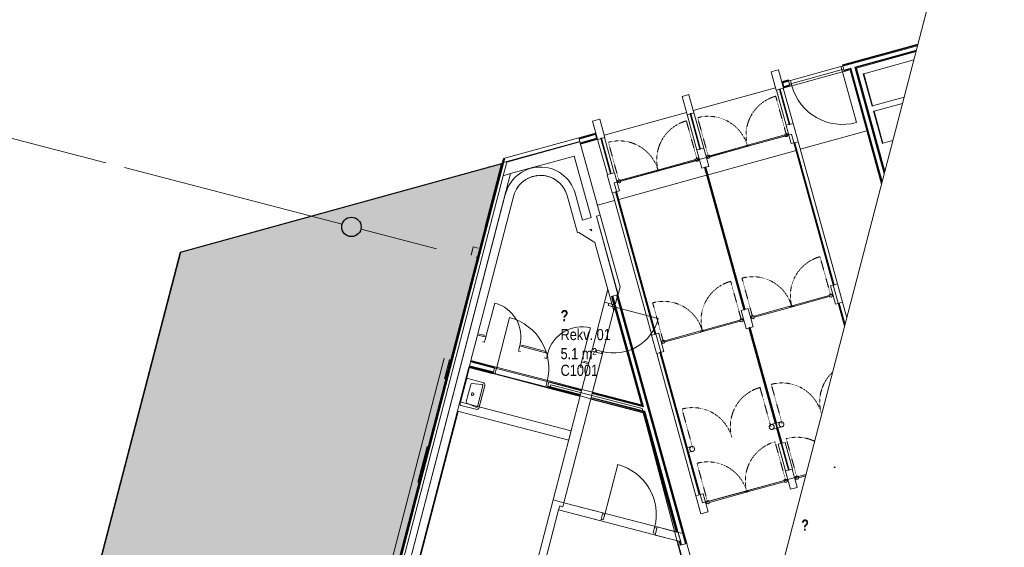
# Model space of a CAD drawing. Header units: millimetres. Extents: x 1487155 to 1697087, y 2364492 to 2519428.
# Tile 8 of 9: x 1654994 to 1672729, y 2496995 to 2506501. Entities that reach past the tile are written whole.
import ezdxf

# ---------------------------------------------------------------- set-up
doc = ezdxf.new("R2010")
doc.units = ezdxf.units.MM
doc.linetypes.add('Dash', pattern=[6.35, 3.175, -3.175])
doc.layers.add('271_Fast inventar', color=7, linetype='Continuous', lineweight=0, true_color=0x000000)
doc.layers.add('A200-14_kiosk', color=7, linetype='Continuous', lineweight=5, true_color=0xc7d6ef)
for name, color, linetype, lineweight in [('A2', 6, 'Continuous', 5), ('A2-D', 1, 'Continuous', 5), ('A2-DOR', 1, 'Continuous', 5), ('A23', 3, 'Continuous', 5), ('A24', 1, 'Continuous', 5), ('A254', 6, 'Continuous', 5), ('A852-T', 1, 'Continuous', 9), ('A852-TYNN', 7, 'Continuous', 5), ('A862', 4, 'Continuous', 15), ('A873', 6, 'Continuous', 5)]:
    doc.layers.add(name, color=color, linetype=linetype, lineweight=lineweight)
doc.layers.add('A862-N-RLin', color=1, linetype='Continuous')
doc.styles.add('Arial Narrow', font='ARIALN.TTF', dxfattribs={"height": 200})
doc.styles.add('Arial Narrow_B', font='ARIALNB.TTF', dxfattribs={"height": 200})

# ---------------------------------------------------------------- blocks, each defined once
blk = doc.blocks.new('A244-Enfløyet1 - DT03_Tredør 10x21M-2622917-zv001-h01-a-200-1-0001')
at = {"layer": 'A2-D'}
for p, q in [((-473, 70), (-505, 70)), ((-473, -30), (-473, 70)), ((-473, 70), (473, 70)), ((-473, -30), (-473, 10)), ((473, -30), (473, 70)), ((473, 70), (505, 70)), ((473, -30), (473, 10)), ((-505, -30), (-473, -30)), ((-473, -30), (473, -30)), ((505, -30), (473, -30)), ((473, -30), (473, -976))]:
    blk.add_line(p, q, dxfattribs=at)
blk.add_arc((473, -30), 946, 180, 270, dxfattribs=at)
blk = doc.blocks.new('Enfløyet - Dør  09x21M-2979195-zv001-h01-a-200-1-0001')
at = {"layer": 'A2-D'}
for p, q in [((-415, 30), (-455, 30)), ((-415, -70), (-415, 30)), ((415, -70), (415, 30)), ((415, 30), (455, 30)), ((-455, -70), (-415, -70)), ((-415, -70), (-415, -30)), ((415, -70), (415, -30)), ((455, -70), (415, -70)), ((415, -70), (415, -900))]:
    blk.add_line(p, q, dxfattribs=at)
blk.add_arc((415, -70), 830, 180, 270, dxfattribs=at)
blk = doc.blocks.new('Enfløyet - Dør  10x21M-444115-zv001-h01-a-200-1-0001')
at = {"layer": 'A2-D'}
for p, q in [((-465, 55), (-505, 55)), ((-465, -45), (-465, 55)), ((465, -45), (465, 55)), ((465, 55), (505, 55)), ((-505, -45), (-465, -45)), ((-465, -45), (-465, -5)), ((465, -45), (465, -5)), ((505, -45), (465, -45)), ((465, -45), (465, -975))]:
    blk.add_line(p, q, dxfattribs=at)
blk.add_arc((465, -45), 930, 180, 270, dxfattribs=at)
blk = doc.blocks.new('Enfløyet - Dør  07x21M-2980695-zv001-h01-a-200-1-0001')
at = {"layer": 'A2-D'}
for p, q in [((315, -17.5), (315, 612.5)), ((-355, -17.5), (-315, -17.5)), ((-315, -117.5), (-355, -117.5)), ((-315, -17.5), (-315, -117.5)), ((-315, -17.5), (-315, -57.5)), ((315, -17.5), (315, -117.5)), ((355, -17.5), (315, -17.5)), ((315, -17.5), (315, -57.5)), ((315, -117.5), (355, -117.5))]:
    blk.add_line(p, q, dxfattribs=at)
blk.add_arc((315, -17.5), 630, 90, 180, dxfattribs=at)
blk = doc.blocks.new('Enfløyet - Dør  07x21M-2980694-zv001-h01-a-200-1-0001')
at = {"layer": 'A2-D'}
for p, q in [((-315, 117), (-355, 117)), ((-355, 17), (-315, 17)), ((-315, 17), (-315, 117)), ((-315, 17), (-315, 57)), ((315, 17), (315, 117)), ((315, 117), (355, 117)), ((315, 17), (315, 57)), ((355, 17), (315, 17)), ((315, 17), (315, -613))]:
    blk.add_line(p, q, dxfattribs=at)
blk.add_arc((315, 17), 630, 180, 270, dxfattribs=at)
blk = doc.blocks.new('Sanitærutstyr - Vask - 500x350-V98-zv001-h01-a-200-1-0001')
at = {"layer": 'A873'}
for p, q in [((-177, -400), (-599, -400)), ((-599, -577), (-589, -516)), ((-570, -500), (-244, -500)), ((-224, -516), (-195, -691)), ((-157, -700), (-157, -420)), ((-599, -750), (-207, -750)), ((-215, -715), (-598, -715))]:
    blk.add_line(p, q, dxfattribs=at)
for centre, radius, start, end in [((-570, -520), 20, 90, 170.7539), ((-244, -520), 20, 9.2461, 90), ((-177, -420), 20, 360, 90), ((-215, -695), 20, 270, 9.2461), ((-207, -700), 50, 270, 0), ((-207, -700), 50, 289.9712, 295.0288), ((-207, -700), 50, 334.9712, 340.0288)]:
    blk.add_arc(centre, radius, start, end, dxfattribs=at)
blk = doc.blocks.new('A244-Enfløyet1 - DT03_Tredør 10x21M-1660483-zv001-h01-a-200-1-0001')
at = {"layer": 'A2-D'}
for p, q in [((-473, 50), (-505, 50)), ((-473, -50), (-473, 50)), ((-473, 50), (473, 50)), ((473, -50), (473, 50)), ((473, 50), (505, 50)), ((-505, -50), (-473, -50)), ((-473, -50), (-473, -10)), ((-473, -50), (473, -50)), ((473, -50), (473, -10)), ((505, -50), (473, -50)), ((473, -50), (473, -996))]:
    blk.add_line(p, q, dxfattribs=at)
blk.add_arc((473, -50), 946, 180, 270, dxfattribs=at)
blk = doc.blocks.new('zv001-h01-a-271-1-0001_dwg_Floor Plan - Plan 1- etg- 1_100_EXP DWG virksomhetsplan_dwg_Sanitærutstyr - Vask - 500x350-324717-Plan 1_ etg_ 1_100_EXP DWG virksomhetsplan-442713-Plan 01 - Adgangskontroll Oversikt_1-4069045-zv001-h01-a-200-1-0001')
at = {"layer": '271_Fast inventar'}
for p, q in [((-657, -420), (-657, -700)), ((-177, -400), (-637, -400)), ((-618, -691), (-589, -516)), ((-570, -500), (-244, -500)), ((-224, -516), (-195, -691)), ((-157, -700), (-157, -420)), ((-607, -750), (-207, -750)), ((-215, -715), (-598, -715))]:
    blk.add_line(p, q, dxfattribs=at)
for centre, radius, start, end in [((-637, -420), 20, 90, 180), ((-570, -520), 20, 90, 170.7539), ((-244, -520), 20, 9.2461, 90), ((-177, -420), 20, 360, 90), ((-607, -700), 50, 180, 270), ((-598, -695), 20, 170.7539, 270), ((-407, -575), 22.5, 90, 270), ((-407, -575), 22.5, 270, 90), ((-215, -695), 20, 270, 9.2461), ((-207, -700), 50, 270, 0), ((-607, -700), 50, 199.9712, 205.0288), ((-607, -700), 50, 244.9712, 250.0288), ((-207, -700), 50, 289.9712, 295.0288), ((-207, -700), 50, 334.9712, 340.0288)]:
    blk.add_arc(centre, radius, start, end, dxfattribs=at)

msp = doc.modelspace()

# ---------------------------------------------------------------- hatches: boundary and pattern name
at = {"layer": 'A200-14_kiosk'}
h = msp.add_hatch(color=256, dxfattribs=at)
h.paths.add_polyline_path([(1663682, 2503909), (1657894, 2502312), (1656062, 2495262), (1655311, 2483404), (1658161, 2482663)])
h.paths.add_polyline_path([(1696927, 2433108), (1696289, 2432458), (1696450, 2432300), (1697087, 2432950)], flags=9)

# ---------------------------------------------------------------- linework, layer by layer
at = {"layer": '271_Fast inventar', "flags": 128}
for points in [[(1670357, 2504948), (1670349, 2504946), (1670189, 2505524), (1670198, 2505527)], [(1670543, 2504274), (1670535, 2504271), (1670376, 2504850), (1670384, 2504852)], [(1663673, 2503910), (1657896, 2502315), (1656063, 2495265), (1655485, 2486148)]]:
    msp.add_lwpolyline(points, dxfattribs=at)
at = {"layer": 'A2'}
for p, q in [((1671100, 2505776), (1670198, 2505527)), ((1668532, 2505559), (1668622, 2505234)), ((1668658, 2505596), (1668533, 2505562)), ((1668750, 2505270), (1668661, 2505595)), ((1670198, 2505527), (1670357, 2504948)), ((1668624, 2505233), (1668749, 2505267)), ((1668925, 2504632), (1668749, 2505268)), ((1666925, 2505115), (1667014, 2504791)), ((1667047, 2505151), (1666926, 2505118)), ((1667139, 2504825), (1667049, 2505150)), ((1668624, 2505233), (1668799, 2504598)), ((1668683, 2505249), (1668681, 2505246)), ((1668681, 2505246), (1668856, 2504611)), ((1668688, 2505250), (1668683, 2505249)), ((1668691, 2505249), (1668688, 2505250)), ((1668866, 2504614), (1668691, 2505249)), ((1670357, 2504948), (1670925, 2505105)), ((1670896, 2504993), (1670384, 2504852)), ((1667014, 2504791), (1667190, 2504150)), ((1667017, 2504789), (1667137, 2504822)), ((1667072, 2504809), (1667071, 2504806)), ((1667071, 2504806), (1667247, 2504167)), ((1667078, 2504811), (1667072, 2504809)), ((1667081, 2504809), (1667078, 2504811)), ((1667257, 2504170), (1667081, 2504809)), ((1667316, 2504185), (1667139, 2504826)), ((1670384, 2504852), (1670543, 2504274)), ((1665313, 2504671), (1665403, 2504346)), ((1665439, 2504708), (1665314, 2504673)), ((1665531, 2504381), (1665442, 2504706)), ((1668798, 2504595), (1668888, 2504270)), ((1668924, 2504632), (1668799, 2504598)), ((1668856, 2504611), (1668858, 2504610)), ((1668858, 2504610), (1668865, 2504612)), ((1668865, 2504612), (1668866, 2504614)), ((1669016, 2504306), (1668927, 2504631)), ((1665405, 2504344), (1665530, 2504379)), ((1665705, 2503744), (1665530, 2504379)), ((1668774, 2504424), (1668130, 2504246)), ((1668136, 2504227), (1668779, 2504405)), ((1668779, 2504405), (1668774, 2504424)), ((1665404, 2504345), (1665580, 2503709)), ((1665464, 2504365), (1665462, 2504363)), ((1665462, 2504363), (1665638, 2503726)), ((1665470, 2504367), (1665464, 2504365)), ((1665472, 2504365), (1665470, 2504367)), ((1665648, 2503729), (1665472, 2504365)), ((1668068, 2504229), (1667425, 2504051)), ((1667430, 2504032), (1668073, 2504210)), ((1668116, 2504242), (1668068, 2504229)), ((1668068, 2504229), (1668073, 2504210)), ((1668073, 2504210), (1668068, 2504229)), ((1668073, 2504210), (1668122, 2504223)), ((1668130, 2504246), (1668082, 2504233)), ((1668082, 2504233), (1668087, 2504214)), ((1668087, 2504214), (1668136, 2504227)), ((1668122, 2504223), (1668116, 2504242)), ((1668136, 2504227), (1668130, 2504246)), ((1668130, 2504246), (1668136, 2504227)), ((1668890, 2504269), (1669015, 2504303)), ((1668940, 2504283), (1669647, 2501719)), ((1668949, 2504284), (1668947, 2504281)), ((1668947, 2504281), (1669654, 2501719)), ((1668955, 2504286), (1668949, 2504284)), ((1668957, 2504284), (1668955, 2504286)), ((1669664, 2501722), (1668957, 2504284)), ((1669723, 2501740), (1669015, 2504304)), ((1670543, 2504274), (1670722, 2504323)), ((1667191, 2504152), (1667280, 2503827)), ((1667313, 2504187), (1667192, 2504154)), ((1667247, 2504167), (1667249, 2504166)), ((1667249, 2504166), (1667256, 2504168)), ((1667256, 2504168), (1667257, 2504170)), ((1667405, 2503861), (1667315, 2504186)), ((1667425, 2504051), (1667430, 2504032)), ((1667166, 2503980), (1666522, 2503802)), ((1666527, 2503783), (1667171, 2503961)), ((1667171, 2503961), (1667166, 2503980)), ((1667283, 2503825), (1667403, 2503858)), ((1667330, 2503838), (1668037, 2501275)), ((1667338, 2503845), (1667337, 2503842)), ((1667337, 2503842), (1668045, 2501275)), ((1667344, 2503846), (1667338, 2503845)), ((1667347, 2503845), (1667344, 2503846)), ((1668055, 2501278), (1667347, 2503845)), ((1668064, 2501282), (1667356, 2503845)), ((1665579, 2503707), (1665669, 2503382)), ((1665705, 2503744), (1665580, 2503709)), ((1665638, 2503726), (1665639, 2503726)), ((1665639, 2503726), (1665647, 2503728)), ((1665647, 2503728), (1665648, 2503729)), ((1665797, 2503417), (1665708, 2503742)), ((1666460, 2503785), (1665816, 2503608)), ((1665821, 2503589), (1666465, 2503766)), ((1666508, 2503799), (1666460, 2503785)), ((1666460, 2503785), (1666465, 2503766)), ((1666465, 2503766), (1666460, 2503785)), ((1666465, 2503766), (1666513, 2503779)), ((1666522, 2503802), (1666474, 2503789)), ((1666474, 2503789), (1666479, 2503770)), ((1666479, 2503770), (1666527, 2503783)), ((1666513, 2503779), (1666508, 2503799)), ((1666527, 2503783), (1666522, 2503802)), ((1666522, 2503802), (1666527, 2503783)), ((1665816, 2503608), (1665821, 2503589)), ((1665670, 2503381), (1666378, 2500817)), ((1665671, 2503380), (1665796, 2503415)), ((1665730, 2503401), (1665728, 2503398)), ((1665728, 2503398), (1666436, 2500835)), ((1665736, 2503402), (1665730, 2503401)), ((1665738, 2503401), (1665736, 2503402)), ((1666446, 2500837), (1665738, 2503401)), ((1666453, 2500838), (1665746, 2503401)), ((1669722, 2501740), (1669597, 2501706)), ((1669654, 2501719), (1669656, 2501718)), ((1669656, 2501718), (1669663, 2501720)), ((1669663, 2501720), (1669664, 2501722)), ((1669814, 2501414), (1669725, 2501739)), ((1669596, 2501703), (1669686, 2501378)), ((1669572, 2501532), (1668928, 2501354)), ((1668934, 2501335), (1669577, 2501513)), ((1669577, 2501513), (1669572, 2501532)), ((1669688, 2501377), (1669813, 2501411)), ((1669738, 2501391), (1669852, 2500978)), ((1669747, 2501392), (1669745, 2501390)), ((1669745, 2501390), (1669855, 2500990)), ((1669753, 2501394), (1669747, 2501392)), ((1669755, 2501392), (1669753, 2501394)), ((1669861, 2501010), (1669755, 2501392)), ((1669892, 2501129), (1669813, 2501412)), ((1667989, 2501260), (1668078, 2500935)), ((1668111, 2501295), (1667990, 2501262)), ((1668045, 2501275), (1668047, 2501274)), ((1668047, 2501274), (1668054, 2501276)), ((1668054, 2501276), (1668055, 2501278)), ((1668203, 2500969), (1668113, 2501294)), ((1668866, 2501337), (1668223, 2501160)), ((1668228, 2501140), (1668871, 2501318)), ((1668914, 2501350), (1668866, 2501337)), ((1668866, 2501337), (1668871, 2501318)), ((1668871, 2501318), (1668866, 2501337)), ((1668871, 2501318), (1668920, 2501331)), ((1668928, 2501354), (1668880, 2501341)), ((1668880, 2501341), (1668885, 2501322)), ((1668885, 2501322), (1668934, 2501335)), ((1668920, 2501331), (1668914, 2501350)), ((1668934, 2501335), (1668928, 2501354)), ((1668928, 2501354), (1668934, 2501335)), ((1667964, 2501088), (1667320, 2500910)), ((1667325, 2500891), (1667969, 2501069)), ((1667969, 2501069), (1667964, 2501088)), ((1668223, 2501160), (1668228, 2501140)), ((1666503, 2500852), (1666378, 2500817)), ((1666436, 2500835), (1666437, 2500834)), ((1666437, 2500834), (1666445, 2500836)), ((1666445, 2500836), (1666446, 2500837)), ((1666595, 2500525), (1666506, 2500850)), ((1667258, 2500893), (1666614, 2500716)), ((1666619, 2500697), (1667263, 2500874)), ((1667306, 2500907), (1667258, 2500893)), ((1667258, 2500893), (1667263, 2500874)), ((1667263, 2500874), (1667258, 2500893)), ((1667263, 2500874), (1667311, 2500888)), ((1667320, 2500910), (1667272, 2500897)), ((1667272, 2500897), (1667277, 2500878)), ((1667277, 2500878), (1667325, 2500891)), ((1667311, 2500888), (1667306, 2500907)), ((1667325, 2500891), (1667320, 2500910)), ((1667320, 2500910), (1667325, 2500891)), ((1668081, 2500933), (1668201, 2500967)), ((1668128, 2500946), (1668602, 2499228)), ((1668136, 2500953), (1668135, 2500950)), ((1668135, 2500950), (1668843, 2498383)), ((1668142, 2500954), (1668136, 2500953)), ((1668145, 2500953), (1668142, 2500954)), ((1668853, 2498386), (1668145, 2500953)), ((1668629, 2499235), (1668154, 2500954)), ((1666377, 2500815), (1666467, 2500490)), ((1666614, 2500716), (1666619, 2500697)), ((1666468, 2500489), (1667176, 2497925)), ((1666469, 2500489), (1666594, 2500523)), ((1666528, 2500509), (1666526, 2500506)), ((1666526, 2500506), (1667234, 2497943)), ((1666534, 2500511), (1666528, 2500509)), ((1666536, 2500509), (1666534, 2500511)), ((1667244, 2497945), (1666536, 2500509)), ((1667018, 2498790), (1666544, 2500509)), ((1668609, 2499230), (1668528, 2499207)), ((1668633, 2499142), (1668609, 2499230)), ((1668703, 2499256), (1668622, 2499233)), ((1668622, 2499233), (1668646, 2499145)), ((1668698, 2499253), (1668703, 2499256)), ((1668528, 2499207), (1668533, 2499207)), ((1668551, 2499119), (1668633, 2499142)), ((1668626, 2499140), (1668702, 2498865)), ((1668646, 2499145), (1668728, 2499168)), ((1668729, 2498872), (1668653, 2499148)), ((1668780, 2498886), (1668720, 2498870)), ((1668913, 2498405), (1668780, 2498886)), ((1667094, 2498812), (1667013, 2498789)), ((1667013, 2498789), (1667037, 2498702)), ((1667037, 2498702), (1667119, 2498724)), ((1667251, 2497946), (1667042, 2498703)), ((1667090, 2498809), (1667094, 2498812)), ((1668710, 2498867), (1668655, 2498852)), ((1668655, 2498852), (1668788, 2498370)), ((1668787, 2498368), (1668876, 2498043)), ((1668909, 2498403), (1668788, 2498370)), ((1668843, 2498383), (1668845, 2498382)), ((1668845, 2498382), (1668852, 2498384)), ((1668852, 2498384), (1668853, 2498386)), ((1668909, 2498403), (1668913, 2498405)), ((1669001, 2498077), (1668911, 2498402)), ((1669664, 2498445), (1669669, 2498426)), ((1669669, 2498426), (1669664, 2498445)), ((1669678, 2498449), (1669683, 2498430)), ((1668762, 2498196), (1668118, 2498019)), ((1668123, 2497999), (1668767, 2498177)), ((1668767, 2498177), (1668762, 2498196)), ((1669157, 2498305), (1669021, 2498268)), ((1669021, 2498268), (1669026, 2498249)), ((1669026, 2498249), (1669152, 2498283)), ((1668056, 2498001), (1667412, 2497824)), ((1668104, 2498015), (1668056, 2498001)), ((1668056, 2498001), (1668061, 2497982)), ((1668061, 2497982), (1668056, 2498001)), ((1668061, 2497982), (1668109, 2497996)), ((1668118, 2498019), (1668070, 2498005)), ((1668070, 2498005), (1668075, 2497986)), ((1668075, 2497986), (1668123, 2497999)), ((1668109, 2497996), (1668104, 2498015)), ((1668123, 2497999), (1668118, 2498019)), ((1668118, 2498019), (1668123, 2497999)), ((1668879, 2498041), (1668999, 2498075)), ((1667175, 2497923), (1667265, 2497598)), ((1667301, 2497960), (1667176, 2497925)), ((1667234, 2497943), (1667235, 2497942)), ((1667235, 2497942), (1667243, 2497944)), ((1667243, 2497944), (1667244, 2497945)), ((1667393, 2497633), (1667304, 2497958)), ((1667412, 2497824), (1667417, 2497805)), ((1667417, 2497805), (1668061, 2497982)), ((1667267, 2497597), (1667392, 2497631))]:
    msp.add_line(p, q, dxfattribs=at)
at = {"layer": 'A2', "linetype": 'Dash'}
for p, q in [((1668806, 2504421), (1668612, 2505123)), ((1667399, 2504033), (1667206, 2504735)), ((1667003, 2504679), (1667197, 2503978)), ((1665791, 2503589), (1665598, 2504292)), ((1669604, 2501529), (1669410, 2502231)), ((1667801, 2501788), (1667995, 2501086)), ((1668197, 2501141), (1668004, 2501844)), ((1666589, 2500697), (1666396, 2501400)), ((1668329, 2499874), (1668523, 2499172)), ((1668726, 2499228), (1668532, 2499930)), ((1667117, 2498784), (1666924, 2499486)), ((1668599, 2498896), (1668793, 2498194)), ((1668995, 2498249), (1668802, 2498952)), ((1667387, 2497806), (1667194, 2498508))]:
    msp.add_line(p, q, dxfattribs=at)
at = {"layer": 'A2'}
for centre, radius, start, end in [((1668534, 2505560), 2, 105.4265, 195.4265), ((1668659, 2505594), 2, 15.4265, 105.4265), ((1668749, 2505269), 2, 285.4265, 15.4265), ((1666927, 2505116), 2, 105.4265, 195.4265), ((1667047, 2505149), 2, 15.4265, 105.4265), ((1668624, 2505235), 2, 195.4265, 285.4265), ((1667016, 2504791), 2, 195.4265, 285.4265), ((1667137, 2504824), 2, 285.4265, 15.4265), ((1665315, 2504671), 2, 105.4265, 195.4265), ((1665440, 2504706), 2, 15.4265, 105.4265), ((1668800, 2504596), 2, 105.4265, 195.4265), ((1668925, 2504630), 2, 15.4265, 105.4265), ((1665529, 2504381), 2, 285.4265, 15.4265), ((1668805, 2504422), 29, 15.4265, 195.4265), ((1668805, 2504422), 29, 195.4265, 15.4265), ((1665405, 2504346), 2, 195.4265, 285.4265), ((1668890, 2504271), 2, 195.4265, 285.4265), ((1669015, 2504305), 2, 285.4265, 15.4265), ((1667193, 2504152), 2, 105.4265, 195.4265), ((1667313, 2504185), 2, 15.4265, 105.4265), ((1667399, 2504034), 29, 15.4265, 195.4265), ((1667399, 2504034), 29, 195.4265, 15.4265), ((1667196, 2503978), 29, 15.4265, 195.4265), ((1667196, 2503978), 29, 195.4265, 15.4265), ((1667403, 2503860), 2, 285.4265, 15.4265), ((1665581, 2503707), 2, 105.4265, 195.4265), ((1665706, 2503742), 2, 15.4265, 105.4265), ((1667282, 2503827), 2, 195.4265, 285.4265), ((1665791, 2503590), 29, 15.4265, 195.4265), ((1665791, 2503590), 29, 195.4265, 15.4265), ((1665671, 2503382), 2, 195.4265, 285.4265), ((1665795, 2503417), 2, 285.4265, 15.4265), ((1669723, 2501738), 2, 15.4265, 105.4265), ((1669603, 2501530), 29, 15.4265, 195.4265), ((1669603, 2501530), 29, 195.4265, 15.4265), ((1669598, 2501704), 2, 105.4265, 195.4265), ((1669688, 2501379), 2, 195.4265, 285.4265), ((1669813, 2501413), 2, 285.4265, 15.4265), ((1667991, 2501260), 2, 105.4265, 195.4265), ((1668111, 2501293), 2, 15.4265, 105.4265), ((1667994, 2501086), 29, 15.4265, 195.4265), ((1667994, 2501086), 29, 195.4265, 15.4265), ((1668197, 2501142), 29, 15.4265, 195.4265), ((1668197, 2501142), 29, 195.4265, 15.4265), ((1666504, 2500850), 2, 15.4265, 105.4265), ((1668080, 2500935), 2, 195.4265, 285.4265), ((1668201, 2500968), 2, 285.4265, 15.4265), ((1666379, 2500815), 2, 105.4265, 195.4265), ((1666589, 2500698), 29, 15.4265, 195.4265), ((1666589, 2500698), 29, 195.4265, 15.4265), ((1666469, 2500490), 2, 195.4265, 285.4265), ((1666593, 2500525), 2, 285.4265, 15.4265), ((1668716, 2499212), 45, 75.6246, 255.6246), ((1668716, 2499212), 45, 113.2314, 285.4265), ((1668716, 2499212), 45, 255.6246, 75.6246), ((1668539, 2499163), 45, 75.6246, 255.6246), ((1668539, 2499163), 45, 255.6246, 75.6246), ((1668539, 2499163), 45, 285.4265, 97.6215), ((1667107, 2498768), 45, 75.6246, 255.6246), ((1667107, 2498768), 45, 113.2314, 285.4265), ((1667107, 2498768), 45, 255.6246, 75.6246), ((1668789, 2498368), 2, 105.4265, 195.4265), ((1668909, 2498401), 2, 15.4265, 105.4265), ((1668792, 2498194), 29, 15.4265, 195.4265), ((1668792, 2498194), 29, 195.4265, 15.4265), ((1668995, 2498250), 29, 15.4265, 195.4265), ((1668995, 2498250), 29, 195.4265, 15.4265), ((1668878, 2498043), 2, 195.4265, 285.4265), ((1668999, 2498077), 2, 285.4265, 15.4265), ((1667177, 2497923), 2, 105.4265, 195.4265), ((1667302, 2497958), 2, 15.4265, 105.4265), ((1667387, 2497807), 29, 15.4265, 195.4265), ((1667387, 2497807), 29, 195.4265, 15.4265), ((1667391, 2497633), 2, 285.4265, 15.4265), ((1667267, 2497599), 2, 195.4265, 285.4265)]:
    msp.add_arc(centre, radius, start, end, dxfattribs=at)
at = {"layer": 'A2', "linetype": 'Dash'}
for centre, radius, start, end in [((1668806, 2504421), 728, 105.4265, 195.4265), ((1667399, 2504031), 730, 15.5521, 105.3008), ((1667199, 2503976), 730, 105.5521, 195.3008), ((1665792, 2503590), 728, 15.4265, 105.4265), ((1669604, 2501529), 728, 105.4265, 195.4265), ((1667997, 2501084), 730, 105.5521, 195.3008), ((1668197, 2501140), 730, 15.5521, 105.3008), ((1666590, 2500698), 728, 15.4265, 105.4265), ((1670132, 2499616), 728, 132.7567, 195.4265), ((1668725, 2499226), 730, 15.5521, 105.3008), ((1668525, 2499171), 730, 105.5521, 195.3008), ((1667118, 2498784), 728, 15.4265, 105.4265), ((1668795, 2498192), 730, 105.5521, 195.3008), ((1668995, 2498248), 730, 64.1547, 105.3008), ((1667388, 2497806), 728, 15.4265, 105.4265)]:
    msp.add_arc(centre, radius, start, end, dxfattribs=at)
at = {"layer": 'A23', "lineweight": 15}
for p, q in [((1665065, 2504375), (1663707, 2504000)), ((1665084, 2504308), (1665065, 2504375)), ((1665086, 2504300), (1663768, 2503936)), ((1663770, 2503945), (1665084, 2504308)), ((1665450, 2502980), (1665086, 2504300)), ((1663837, 2503727), (1664981, 2504042)), ((1664981, 2504042), (1665286, 2502935)), ((1663707, 2504000), (1663686, 2503922)), ((1658269, 2482307), (1663837, 2503727)), ((1663735, 2503326), (1656674, 2476167)), ((1664855, 2503334), (1665041, 2502660)), ((1665132, 2502892), (1664999, 2503374)), ((1663245, 2500844), (1663881, 2503292)), ((1665381, 2502961), (1665450, 2502980)), ((1665771, 2501548), (1665381, 2502961)), ((1665451, 2502977), (1665384, 2502959)), ((1665384, 2502959), (1665772, 2501551)), ((1665808, 2501686), (1665451, 2502977)), ((1665286, 2502935), (1665132, 2502892)), ((1665041, 2502660), (1665063, 2502666)), ((1665063, 2502666), (1665356, 2502486)), ((1665261, 2502721), (1665290, 2502729)), ((1665298, 2502698), (1665261, 2502721)), ((1665290, 2502729), (1665298, 2502698)), ((1665356, 2502486), (1665589, 2501642)), ((1663163, 2502406), (1663124, 2502256)), ((1663253, 2502383), (1663163, 2502406)), ((1663217, 2502215), (1663221, 2502231)), ((1665589, 2501642), (1665121, 2499839)), ((1665314, 2499788), (1665771, 2501547)), ((1665589, 2501643), (1665529, 2501410)), ((1665696, 2501257), (1665589, 2501643)), ((1665772, 2501551), (1665808, 2501686)), ((1665529, 2501410), (1665722, 2501360)), ((1665722, 2501360), (1665696, 2501257)), ((1663359, 2500815), (1663245, 2500844)), ((1663119, 2500359), (1663239, 2500820)), ((1663239, 2500820), (1663353, 2500791)), ((1663353, 2500791), (1663359, 2500815)), ((1664046, 2500636), (1664040, 2500612)), ((1664040, 2500612), (1664467, 2500501)), ((1664473, 2500525), (1664046, 2500636)), ((1664467, 2500501), (1664473, 2500525)), ((1665300, 2500529), (1665246, 2500324)), ((1665493, 2500479), (1665300, 2500529)), ((1665314, 2499788), (1665493, 2500479)), ((1662642, 2500402), (1661240, 2495007)), ((1662648, 2500029), (1662739, 2500376)), ((1665240, 2500300), (1665120, 2499839)), ((1665160, 2500347), (1665154, 2500322)), ((1665154, 2500322), (1665240, 2500300)), ((1665246, 2500324), (1665160, 2500347)), ((1662925, 2499615), (1663089, 2500243)), ((1665121, 2499839), (1665314, 2499788)), ((1664927, 2499095), (1662925, 2499615)), ((1665090, 2499722), (1664603, 2497848)), ((1665090, 2499722), (1664603, 2497848)), ((1664796, 2497798), (1665284, 2499672)), ((1664797, 2497798), (1665284, 2499672)), ((1665284, 2499672), (1665090, 2499722)), ((1661953, 2495873), (1662881, 2499445)), ((1662881, 2499445), (1664883, 2498925)), ((1664883, 2498925), (1664927, 2499095)), ((1662164, 2498166), (1662332, 2498812)), ((1664603, 2497848), (1663956, 2495363)), ((1664603, 2497848), (1664796, 2497798)), ((1664603, 2497848), (1664603, 2497848)), ((1664094, 2495327), (1664702, 2497667)), ((1664721, 2497740), (1664702, 2497667)), ((1664702, 2497667), (1666840, 2497111)), ((1664702, 2497667), (1665460, 2497470)), ((1664778, 2497725), (1664721, 2497740)), ((1664797, 2497797), (1664778, 2497725)), ((1665498, 2497615), (1664797, 2497798)), ((1666961, 2497235), (1664797, 2497797)), ((1665460, 2497470), (1665498, 2497615)), ((1666475, 2497361), (1666438, 2497216)), ((1666827, 2497270), (1666475, 2497361)), ((1666438, 2497216), (1666873, 2497103)), ((1666840, 2497111), (1667180, 2495877)), ((1667365, 2495772), (1666961, 2497235))]:
    msp.add_line(p, q, dxfattribs=at)
at = {"layer": 'A23'}
for p, q in [((1663768, 2503936), (1663704, 2503690)), ((1663704, 2503690), (1658153, 2482337)), ((1663837, 2503727), (1663704, 2503690)), ((1663245, 2500844), (1663239, 2500820)), ((1665240, 2500300), (1665246, 2500324)), ((1665114, 2499814), (1665097, 2499747)), ((1665114, 2499814), (1665114, 2499814)), ((1665284, 2499672), (1665314, 2499788)), ((1665097, 2499747), (1665096, 2499747)), ((1666855, 2497263), (1666827, 2497270)), ((1666855, 2497263), (1666901, 2497096)), ((1666901, 2497096), (1666873, 2497103))]:
    msp.add_line(p, q, dxfattribs=at)
at = {"layer": 'A23', "lineweight": 15}
for radius, start, end in [(651, 16.0136, 168.378), (501, 16.0958, 168.7909)]:
    msp.add_arc((1664373, 2503195), radius, start, end, dxfattribs=at)
at = {"layer": 'A24', "lineweight": 15}
for p, q in [((1671174, 2506061), (1669813, 2505685)), ((1670065, 2505630), (1671139, 2505927)), ((1669813, 2505685), (1669845, 2505570)), ((1670578, 2503771), (1670065, 2505630)), ((1669845, 2505570), (1669950, 2505598)), ((1669950, 2505598), (1670518, 2503539)), ((1668839, 2505417), (1668733, 2505387)), ((1668733, 2505387), (1668765, 2505272)), ((1668765, 2505272), (1668871, 2505301)), ((1668871, 2505301), (1668839, 2505417)), ((1665359, 2504456), (1665065, 2504375)), ((1665065, 2504375), (1665097, 2504259)), ((1665391, 2504341), (1665359, 2504456)), ((1665097, 2504259), (1665391, 2504341)), ((1663686, 2503922), (1658161, 2482667)), ((1663768, 2503936), (1663770, 2503945)), ((1665771, 2501548), (1665655, 2501516)), ((1667008, 2497065), (1665771, 2501548)), ((1665655, 2501516), (1666195, 2499559)), ((1663553, 2500246), (1663119, 2500359)), ((1663089, 2500243), (1663523, 2500130)), ((1663523, 2500130), (1663553, 2500246)), ((1664531, 2499992), (1664501, 2499876)), ((1665120, 2499839), (1664531, 2499992)), ((1664501, 2499876), (1665090, 2499722)), ((1666195, 2499559), (1665314, 2499788)), ((1665284, 2499672), (1666232, 2499426)), ((1666232, 2499426), (1666827, 2497270)), ((1666873, 2497103), (1666892, 2497033)), ((1666892, 2497033), (1667008, 2497065))]:
    msp.add_line(p, q, dxfattribs=at)
at = {"layer": 'A24'}
for p, q in [((1671170, 2506046), (1669816, 2505673)), ((1671166, 2506033), (1669820, 2505661)), ((1671146, 2505955), (1670035, 2505648)), ((1671143, 2505941), (1670049, 2505639)), ((1669967, 2505629), (1669838, 2505594)), ((1669959, 2505614), (1669841, 2505582)), ((1669959, 2505614), (1670525, 2503564)), ((1669967, 2505629), (1670531, 2503587)), ((1670035, 2505648), (1670566, 2503723)), ((1670049, 2505639), (1670572, 2503746)), ((1668843, 2505404), (1668737, 2505375)), ((1668846, 2505392), (1668740, 2505363)), ((1668865, 2505325), (1668759, 2505296)), ((1668868, 2505313), (1668762, 2505284)), ((1665363, 2504444), (1665069, 2504363)), ((1665366, 2504432), (1665072, 2504351)), ((1665385, 2504365), (1665091, 2504284)), ((1665388, 2504353), (1665094, 2504272)), ((1663701, 2503926), (1658170, 2482651)), ((1663735, 2504008), (1658179, 2482637)), ((1663701, 2503926), (1663721, 2504004)), ((1663770, 2503945), (1663714, 2503930)), ((1658153, 2482337), (1663704, 2503690)), ((1666984, 2497059), (1665747, 2501541)), ((1666995, 2497062), (1665759, 2501544)), ((1666214, 2499541), (1665668, 2501519)), ((1666231, 2499524), (1665679, 2501523)), ((1663119, 2500359), (1663089, 2500243)), ((1663547, 2500222), (1663113, 2500335)), ((1663550, 2500233), (1663116, 2500346)), ((1663097, 2500241), (1663041, 2500022)), ((1663521, 2500120), (1663086, 2500233)), ((1663527, 2500142), (1663092, 2500255)), ((1663530, 2500154), (1663095, 2500267)), ((1663521, 2500120), (1663523, 2500130)), ((1665114, 2499814), (1664525, 2499968)), ((1665117, 2499826), (1664528, 2499979)), ((1664498, 2499866), (1664501, 2499876)), ((1665070, 2499717), (1664498, 2499866)), ((1665093, 2499735), (1664504, 2499888)), ((1665096, 2499747), (1664507, 2499900)), ((1665114, 2499814), (1665120, 2499839)), ((1666231, 2499524), (1665308, 2499764)), ((1666214, 2499541), (1665311, 2499776)), ((1665090, 2499722), (1665096, 2499747)), ((1666224, 2499417), (1665281, 2499662)), ((1666243, 2499436), (1665287, 2499685)), ((1666252, 2499446), (1665290, 2499696)), ((1662890, 2499443), (1661964, 2495880)), ((1666816, 2497273), (1666224, 2499417)), ((1666842, 2497266), (1666243, 2499436)), ((1666916, 2497040), (1666252, 2499446)), ((1666905, 2497037), (1666888, 2497099))]:
    msp.add_line(p, q, dxfattribs=at)
at = {"layer": 'A254'}
for p, q in [((1656546, 2503923), (1650317, 2505542)), ((1650329, 2505539), (1656546, 2503923)), ((1663379, 2502777), (1663673, 2503910)), ((1663673, 2503910), (1663684, 2503913)), ((1660804, 2502816), (1656884, 2503835)), ((1656884, 2503835), (1660804, 2502816)), ((1665450, 2502980), (1665451, 2502977)), ((1661143, 2502728), (1662499, 2502375)), ((1662499, 2502375), (1661143, 2502727)), ((1663232, 2502211), (1663236, 2502227)), ((1665772, 2501551), (1665771, 2501547)), ((1662663, 2500025), (1662754, 2500373)), ((1664502, 2499880), (1663525, 2500135)), ((1663553, 2500246), (1664531, 2499992)), ((1662179, 2498162), (1662347, 2498809))]:
    msp.add_line(p, q, dxfattribs=at)
for start, end in [(104.942, 109.153), (96.0571, 100.248), (87.1723, 91.3378), (78.2876, 82.4202), (69.4029, 73.4919), (142.0852, 144.7425), (131.5972, 135.8483), (122.7121, 126.9524), (113.827, 118.0542), (60.5183, 64.547), (51.6337, 55.5746), (42.7492, 46.5508), (33.8647, 37.4143)]:
    msp.add_arc((1664373, 2503195), 501, start, end, dxfattribs=at)
at = {"layer": 'A852-TYNN'}
for points in [[(1637282, 2519428), (1625352, 2473540), (1660353, 2464440), (1672283, 2510328)], [(1666207, 2499498), (1667163, 2495869), (1665828, 2495501), (1665661, 2495545), (1665505, 2494945), (1661949, 2495869), (1663085, 2500239), (1664543, 2499859), (1664560, 2499925)]]:
    msp.add_lwpolyline(points, close=True, dxfattribs=at)
msp.add_lwpolyline([(1669158, 2498309), (1667292, 2497799), (1665701, 2503564), (1668897, 2504438), (1669852, 2500978)], dxfattribs=at)
at = {"layer": 'A862'}
for p, q in [((1669834, 2505610), (1668860, 2505341)), ((1668611, 2505272), (1667128, 2504863)), ((1668754, 2505312), (1668740, 2505308)), ((1667004, 2504829), (1665521, 2504419)), ((1665392, 2504384), (1665380, 2504381)), ((1670254, 2504497), (1669053, 2504166)), ((1668978, 2504145), (1667394, 2503708)), ((1663770, 2503945), (1663768, 2503936)), ((1667368, 2503701), (1665784, 2503264)), ((1665708, 2503243), (1665401, 2503158))]:
    msp.add_line(p, q, dxfattribs=at)
at = {"layer": 'A862-N-RLin'}
msp.add_lwpolyline([(1663680, 2503909), (1658159, 2482662), (1655607, 2483326), (1655589, 2483256), (1655304, 2483330), (1656060, 2495261), (1657893, 2502311)], close=True, dxfattribs=at)
msp.add_circle((1660969, 2502767), 175, dxfattribs=at)

# ---------------------------------------------------------------- block references
at = {"rotation": 75.4264653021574}
msp.add_blockref('zv001-h01-a-271-1-0001_dwg_Floor Plan - Plan 1- etg- 1_100_EXP DWG virksomhetsplan_dwg_Sanitærutstyr - Vask - 500x350-324717-Plan 1_ etg_ 1_100_EXP DWG virksomhetsplan-442713-Plan 01 - Adgangskontroll Oversikt_1-4069045-zv001-h01-a-200-1-0001', (1662698, 2500293), dxfattribs=at)
at = {"layer": 'A2-DOR'}
for name, p, rotation in [('A244-Enfløyet1 - DT03_Tredør 10x21M-1660483-zv001-h01-a-200-1-0001', (1669345, 2505483), 15.42646470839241), ('Enfløyet - Dør  07x21M-2980694-zv001-h01-a-200-1-0001', (1663702, 2500723), 165.4263934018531), ('Enfløyet - Dør  09x21M-2979195-zv001-h01-a-200-1-0001', (1665521, 2500942), 75.42822185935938), ('A244-Enfløyet1 - DT03_Tredør 10x21M-2622917-zv001-h01-a-200-1-0001', (1664030, 2500071), 165.4264438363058), ('Enfløyet - Dør  07x21M-2980695-zv001-h01-a-200-1-0001', (1664816, 2500433), 345.426393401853), ('Enfløyet - Dør  10x21M-444115-zv001-h01-a-200-1-0001', (1665970, 2497425), 165.4282218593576)]:
    msp.add_blockref(name, p, dxfattribs=dict(at, rotation=rotation))
at = {"layer": 'A873', "rotation": 75.42646530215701}
msp.add_blockref('Sanitærutstyr - Vask - 500x350-V98-zv001-h01-a-200-1-0001', (1662698, 2500293), dxfattribs=at)

# ---------------------------------------------------------------- texts
at = {"layer": 'A852-T', "char_height": 200, "attachment_point": 1, "rotation": 359.9946}
for s, insert, width, style in [('\\fArial Narrow|b1|i0|c0|p34|;?', (1664737, 2501269), 176.37, 'Arial Narrow_B'), ('Rekv. 01', (1664737, 2500928), 1130.38, 'Arial Narrow'), ('5.1 m²', (1664737, 2500584), 809.7, 'Arial Narrow'), ('C1001', (1664737, 2500284), 841.77, 'Arial Narrow'), ('\\fArial Narrow|b1|i0|c0|p34|;?', (1669070, 2497495), 176.37, 'Arial Narrow_B')]:
    msp.add_mtext(s, dxfattribs=dict(at, insert=insert, width=width, style=style))

doc.saveas('drawing.dxf')
